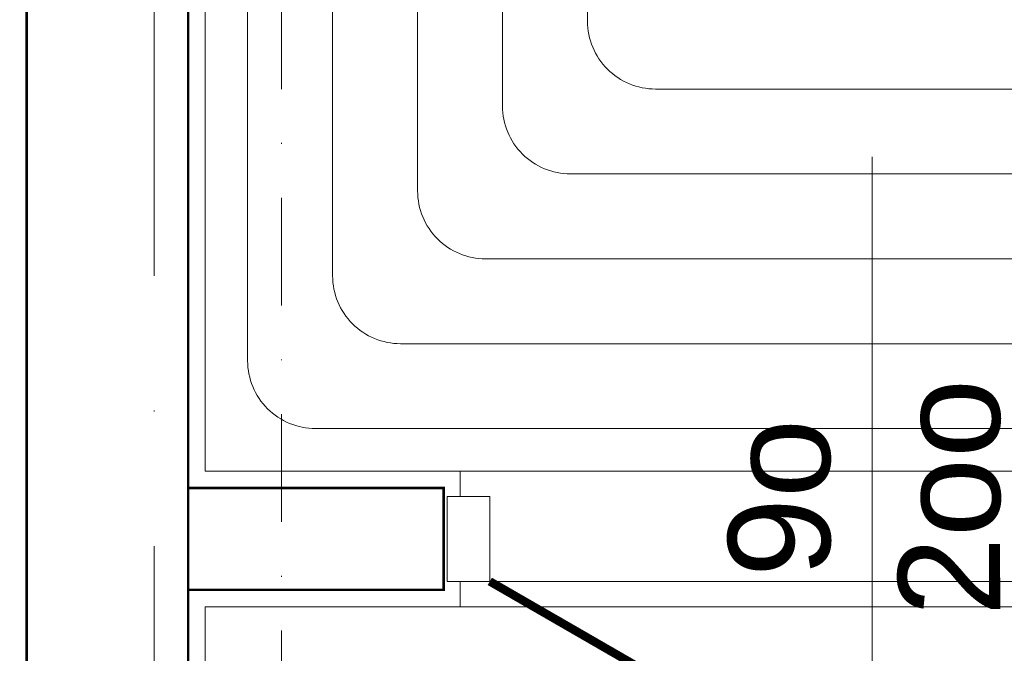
# Model space of a CAD drawing. Extents: x 4615668 to 9294084, y 16339 to 10688993.
# Tile 20 of 256: x 4716964 to 4717080, y 5343686 to 5343761. Entities that reach past the tile are written whole.
import ezdxf
from ezdxf.lldxf.tags import DXFTag

# ---------------------------------------------------------------- set-up
doc = ezdxf.new("R2010")
doc.units = 0
doc.header["$MEASUREMENT"] = 0
doc.linetypes.add('DASHDOT', pattern=[25.4, 12.7, -6.35, 0, -6.35])
doc.linetypes.add('DASHED', pattern=[19.05, 12.7, -6.35])
for name, color, linetype, lineweight, true_color in [('IS_PG_Ch', 7, 'Continuous', 13, 0x008000), ('IS_Pomieszczenie (Ręczne)', 7, 'Continuous', 5, 0x000000), ('IS_Strefa podłóg', 7, 'Continuous', 13, 0x008000), ('IS_Wężownica OChP', 7, 'Continuous', 5, 0x800080)]:
    doc.layers.add(name, color=color, linetype=linetype, lineweight=lineweight, true_color=true_color)
doc.layers.add('MURY', color=7, linetype='Continuous')
doc.layers.add('STOLARKA', color=4, linetype='Continuous')
doc.layers.add('Osie', color=175, linetype='DASHDOT', lineweight=9)
doc.layers.add('Wymiar', color=7, linetype='Continuous', lineweight=9)
doc.styles.add('ARIAL_CE', font='arial.ttf', dxfattribs={"height": 15})
tags = doc.linetypes.add('DASH', pattern=[15, 10, -5]).pattern_tags.tags
tags[6:7] = [DXFTag(74, 4), DXFTag(75, 0), DXFTag(340, '0'), DXFTag(46, 0.0), DXFTag(50, 0.0), DXFTag(44, 0.0), DXFTag(45, 0.0)]
tags[4:5] = [DXFTag(74, 4), DXFTag(75, 0), DXFTag(340, '0'), DXFTag(46, 0.0), DXFTag(50, 0.0), DXFTag(44, 0.0), DXFTag(45, 0.0)]

# ---------------------------------------------------------------- blocks, each defined once
blk = doc.blocks.new('G$C8361AC1F')
at = {"layer": 'STOLARKA', "color": 252, "linetype": 'Continuous', "lineweight": 0}
for p, q in [((50, 100), (50, 0)), ((5, 50), (95, 50))]:
    blk.add_line(p, q, dxfattribs=at)
at = {"layer": 'STOLARKA', "color": 252, "linetype": 'Continuous', "lineweight": 0, "const_width": 1}
blk.add_lwpolyline([(95, 50), (15.33, 96)], dxfattribs=at)
at = {"layer": 'STOLARKA', "color": 252, "linetype": 'Continuous', "lineweight": 0}
for points in [[(5, 40), (5, 50), (0, 50), (0, 40)], [(95, 40), (95, 50), (100, 50), (100, 40)]]:
    blk.add_lwpolyline(points, close=True, dxfattribs=at)
blk.add_arc((95, 50), 90, 148.7267, 180, dxfattribs=at)
blk = doc.blocks.new('G$C61CBF25F')
at = {"layer": 'Osie', "lineweight": 0, "ltscale": 2.5}
blk.add_line((855, 0), (855, 1880), dxfattribs=at)
blk = doc.blocks.new('G$CCAF8BBA6')
at = {"layer": 'MURY', "lineweight": 0, "ltscale": 40}
blk.add_line((863.92, 1577.87), (863.92, 1462.16), dxfattribs=at)
at = {"layer": 'MURY', "linetype": 'DASH', "lineweight": 0}
blk.add_line((864, 1570.06), (863.92, 1570.06), dxfattribs=at)
at = {"layer": 'MURY', "ltscale": 40, "const_width": 0.3}
for points in [[(864, 1395.53), (864, 1765), (845, 1765), (845, 1395.53)], [(864, 1553), (894.08, 1553), (894.08, 1565), (864, 1565)]]:
    blk.add_lwpolyline(points, close=True, dxfattribs=at)
at = {"layer": 'MURY', "linetype": 'DASHDOT', "lineweight": 0}
blk.add_lwpolyline([(845, 1255), (875, 1255), (875, 1765), (845, 1765)], close=True, dxfattribs=at)
at = {"layer": 'MURY', "lineweight": 0, "ltscale": 40}
for points in [[(896, 1554), (896, 1551), (866, 1551), (866, 1393.53), (842.99, 1393.53), (843, 1699.37), (843, 1763), (822.5, 1763), (327, 1763), (327, 1754), (301, 1754)], [(866, 1763), (866, 1567), (896, 1567), (896, 1564)]]:
    blk.add_lwpolyline(points, dxfattribs=at)
at = {"lineweight": 0, "ltscale": 40}
blk.add_blockref('G$C61CBF25F', (5, 0), dxfattribs=at)
at = {"layer": 'MURY', "color": 251, "lineweight": 0, "ltscale": 40, "rotation": 179.9999999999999}
blk.add_blockref('G$C8361AC1F', (994.5, 1604), dxfattribs=at)
at = {"layer": 'MURY', "insert": (943.73, 1523.85), "char_height": 12, "width": 1777.5174, "attachment_point": 5, "rotation": 90.1544, "style": 'ARIAL_CE'}
blk.add_mtext('\\pxi-10,l16.666687,t16.666687;9o\\P2oo', dxfattribs=at)

msp = doc.modelspace()

# ---------------------------------------------------------------- linework, layer by layer
at = {"layer": 'IS_PG_Ch', "extrusion": (0, 0, -1)}
msp.add_lwpolyline([(-4716985.67, 5343707.62), (-4716985.67, 5343903.62), (-4717221.67, 5343903.62), (-4717221.67, 5343707.62)], close=True, dxfattribs=at)
at = {"layer": 'IS_PG_Ch', "extrusion": (0, -1.35614e-60, -1)}
msp.add_lwpolyline([(-4717000.95, 5343380.04), (-4717000.95, 5343399.99), (-4716980.58, 5343399.99), (-4716980.58, 5343534.15), (-4716985.67, 5343534.15), (-4716985.67, 5343691.62), (-4717237.67, 5343691.62), (-4717260.17, 5343691.62), (-4717260.17, 5343380.04)], close=True, dxfattribs=at)
at = {"layer": 'IS_Pomieszczenie (Ręczne)', "extrusion": (0, 0, -1)}
for points in [[(-4716446.67, 5343903.62), (-4716962.67, 5343903.62), (-4716962.66, 5343534.15), (-4716985.67, 5343534.15), (-4716985.67, 5343691.62), (-4717237.67, 5343691.62), (-4717237.67, 5343903.63), (-4717532.67, 5343903.75), (-4717532.67, 5342257.59), (-4716446.67, 5342257.62)], [(-4717221.67, 5343707.62), (-4716985.67, 5343707.62), (-4716985.67, 5343903.62), (-4717221.67, 5343903.62)]]:
    msp.add_lwpolyline(points, close=True, dxfattribs=at)
at = {"layer": 'IS_Strefa podłóg', "extrusion": (0, 0, -1)}
msp.add_lwpolyline([(-4717221.67, 5343707.62), (-4716985.67, 5343707.62), (-4716985.67, 5343903.62), (-4717221.67, 5343903.62)], close=True, dxfattribs=at)
at = {"layer": 'IS_Strefa podłóg', "extrusion": (0, 1.14008e-59, -1)}
msp.add_lwpolyline([(-4717532.67, 5343691.62), (-4717532.67, 5343380.04), (-4717000.95, 5343380.04), (-4717000.95, 5343399.99), (-4716980.58, 5343399.99), (-4716980.58, 5343534.15), (-4716985.67, 5343534.15), (-4716985.67, 5343691.62), (-4717237.67, 5343691.62)], close=True, dxfattribs=at)
at = {"layer": 'IS_Wężownica OChP', "color": 21, "linetype": 'DASHED', "ltscale": 70, "transparency": 33554687}
for points in [[(4717208.67, 5343898.62), (4716998.67, 5343898.62, 0.414214), (4716990.67, 5343890.62), (4716990.67, 5343720.62, 0.414214), (4716998.67, 5343712.62), (4717188.67, 5343712.62, 0.414214)], [(4717178.67, 5343722.62), (4717008.67, 5343722.62, -0.414214), (4717000.67, 5343730.62), (4717000.67, 5343880.62, -0.414214), (4717008.67, 5343888.62), (4717198.67, 5343888.62, -0.414213)], [(4717188.67, 5343878.62), (4717018.67, 5343878.62, 0.414214), (4717010.67, 5343870.62), (4717010.67, 5343740.62, 0.414214), (4717018.67, 5343732.62), (4717168.67, 5343732.62, 0.414213)], [(4717158.67, 5343742.62), (4717028.67, 5343742.62, -0.414214), (4717020.67, 5343750.62), (4717020.67, 5343860.62, -0.414214), (4717028.67, 5343868.62), (4717178.67, 5343868.62, -0.414214)], [(4717168.67, 5343858.62), (4717038.67, 5343858.62, 0.414214), (4717030.67, 5343850.62), (4717030.67, 5343760.62, 0.414214), (4717038.67, 5343752.62), (4717148.67, 5343752.62, 0.414213)]]:
    msp.add_lwpolyline(points, format="xyb", dxfattribs=at)

# ---------------------------------------------------------------- block references
at = {"layer": 'Wymiar', "lineweight": 0, "ltscale": 40}
msp.add_blockref('G$CCAF8BBA6', (4716119.67, 5342140.62), dxfattribs=at)

doc.saveas('drawing.dxf')
